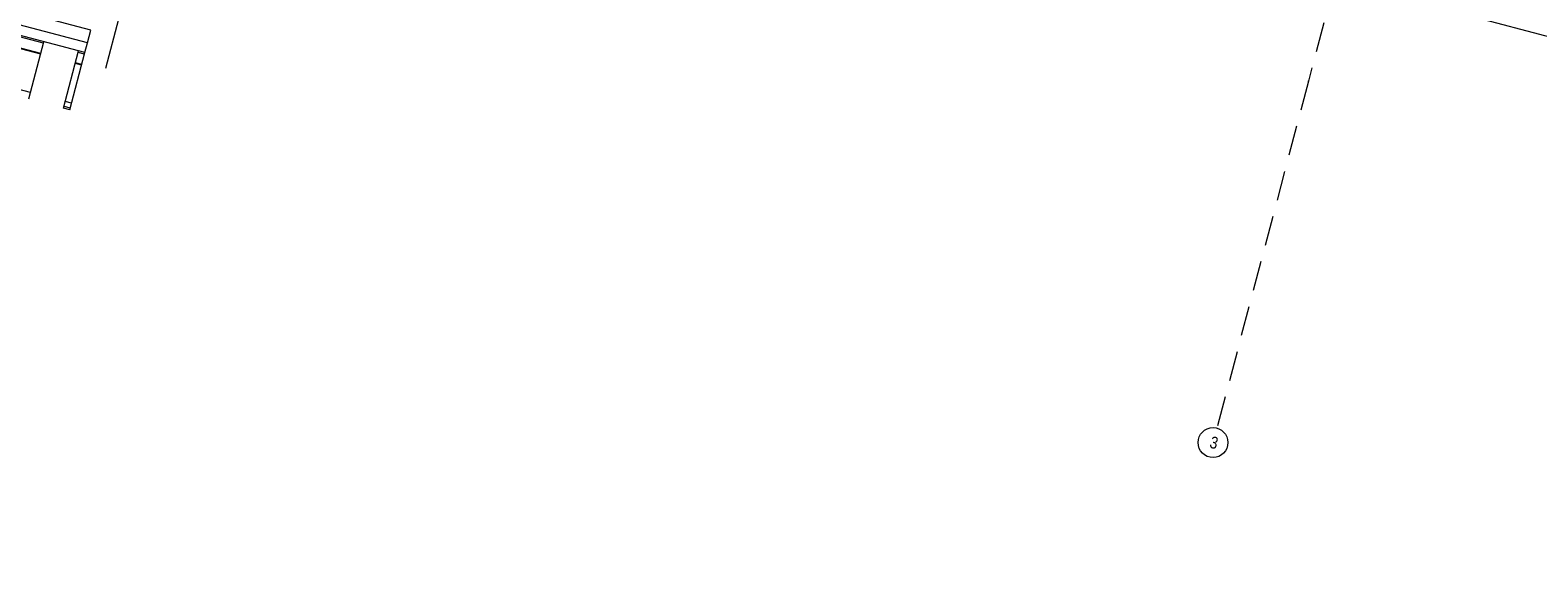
# Model space of a CAD drawing. Header units: millimetres. Extents: x -176817 to 18864955, y -12996033 to 201123.
# Tile 19 of 256: x 36099 to 48706, y 12862 to 17323. Entities that reach past the tile are written whole.
import ezdxf
from ezdxf.enums import TextEntityAlignment as Align

# ---------------------------------------------------------------- set-up
doc = ezdxf.new("R2010")
doc.units = ezdxf.units.MM
doc.header["$MEASUREMENT"] = 0
doc.linetypes.add('Przerywana długa', pattern=[390, 250, -140])
for name, color, linetype in [('292-PPOŻ - Linie', 7, 'Continuous'), ('410-K Osie', 7, 'Continuous'), ('822-IST-Brama zachodnia belki', 7, 'Continuous'), ('822-IST-Brama zachodnia słupy', 7, 'Continuous')]:
    doc.layers.add(name, color=color, linetype=linetype)
doc.styles.add('STYL_AUTOMATYCZNY_4', font='arial.ttf')
doc.styles.add('STYL_AUTOMATYCZNY_8', font='ARIALN.TTF')
doc.dimstyles.new('STYL_AUTOMATYCZNY__2', dxfattribs={"dimtxt": 64.999998, "dimasz": 47.5, "dimexe": 0.18, "dimexo": 0.0625, "dimgap": 0, "dimtad": 1, "dimdec": 1, "dimlfac": 0.1, "dimzin": 0, "dimdsep": 46, "dimtxsty": 'STYL_AUTOMATYCZNY_4', "dimblk": 'ARROWHEAD_11', "dimblk1": 'ARROWHEAD_11', "dimblk2": 'ARROWHEAD_11', "dimcen": 0.09, "dimclrd": 1, "dimclre": 1, "dimclrt": 1, "dimazin": 0, "dimtfac": 1, "dimtdec": 4, "dimtmove": 0, "dimatfit": 3, "dimfxl": 0, "dimtolj": 1, "dimtzin": 0, "dimarcsym": 0})

# ---------------------------------------------------------------- blocks, each defined once
blk = doc.blocks.new('Słup_43_2', base_point=(36858, 17491))
at = {"layer": '822-IST-Brama zachodnia słupy', "linetype": 'Continuous', "lineweight": 0, "true_color": 0x666666}
blk.add_hatch(color=251, dxfattribs=at).paths.add_polyline_path([(36784, 18390), (36772, 18342), (36897, 18309), (36702, 17568), (36576, 17601), (36568, 17568), (36858, 17491), (36866, 17524), (36736, 17559), (36932, 18300), (37062, 18266), (37074, 18313)])
at = {"layer": '822-IST-Brama zachodnia słupy', "color": 254, "linetype": 'Continuous', "lineweight": 0, "true_color": 0xcccccc}
for p, q in [((36878, 17569), (36986, 17980)), ((36780, 17512), (36635, 17550)), ((36837, 17414), (36729, 17003)), ((36935, 17471), (37080, 17433))]:
    blk.add_line(p, q, dxfattribs=at)
at = {"layer": '822-IST-Brama zachodnia słupy', "color": 254, "linetype": 'Continuous', "lineweight": 0, "true_color": 0xcccccc, "flags": 128}
blk.add_lwpolyline([(36784, 18390), (36772, 18342), (36897, 18309), (36702, 17568), (36576, 17601), (36568, 17568), (36858, 17491), (36866, 17524), (36736, 17559), (36932, 18300), (37062, 18266), (37074, 18313)], close=True, dxfattribs=at)
at = {"layer": '822-IST-Brama zachodnia słupy', "color": 254, "linetype": 'Continuous', "lineweight": 0, "true_color": 0xcccccc}
blk.add_point((36858, 17491), dxfattribs=at)
blk = doc.blocks.new('Belka_31_2', base_point=(62404, -2886))
at = {"layer": '822-IST-Brama zachodnia belki', "color": 254, "linetype": 'Continuous', "lineweight": 0, "true_color": 0xcccccc, "flags": 128}
blk.add_lwpolyline([(66491, 12601), (37387, 20280)], dxfattribs=at)
blk = doc.blocks.new('Belka_33_2', base_point=(33300, 4794))
at = {"layer": '822-IST-Brama zachodnia belki', "color": 254, "linetype": 'Continuous', "lineweight": 0, "true_color": 0xcccccc, "flags": 128}
for points in [[(36606, 17323), (30438, 18951)], [(36579, 17217), (30410, 18845)], [(36557, 17136), (30389, 18764)], [(36211, 17214), (30414, 18744)], [(36187, 17122), (30390, 18652)], [(36188, 17128), (30391, 18658)], [(36102, 16802), (30305, 18332)], [(36579, 17217), (36606, 17323)], [(36088, 16748), (36214, 17227)], [(36378, 16671), (36504, 17150)], [(36557, 17136), (36579, 17217)], [(36431, 16657), (36557, 17136)], [(36529, 17032), (36477, 17045)], [(36531, 17037), (36478, 17051)], [(36554, 17123), (36501, 17137)], [(36431, 16657), (36378, 16671)], [(36435, 16672), (36382, 16686)], [(36445, 16712), (36392, 16726)]]:
    blk.add_lwpolyline(points, dxfattribs=at)
blk = doc.blocks.new('*D2952')
at = {"layer": '292-PPOŻ - Linie', "linetype": 'Continuous', "lineweight": 0}
for points in [[(31947, 25098), (31948, 25093), (31951, 25089), (31955, 25087), (31960, 25086), (31964, 25087), (31968, 25089), (31971, 25093), (31972, 25098), (31971, 25103), (31968, 25107), (31964, 25110), (31960, 25111), (31955, 25110), (31951, 25107), (31948, 25103)], [(81475, 12029), (81476, 12024), (81479, 12020), (81483, 12017), (81487, 12017), (81492, 12017), (81496, 12020), (81499, 12024), (81500, 12029), (81499, 12034), (81496, 12038), (81492, 12041), (81487, 12042), (81483, 12041), (81479, 12038), (81476, 12034)]]:
    blk.add_hatch(color=1, dxfattribs=at).paths.add_polyline_path(points)
at = {"layer": '292-PPOŻ - Linie', "color": 1, "linetype": 'Continuous', "lineweight": 0}
for p, q in [((31935, 25105), (31948, 25101)), ((31963, 25110), (31972, 25143)), ((31972, 25095), (81475, 12032)), ((31948, 25053), (31956, 25086)), ((81475, 11984), (81484, 12017)), ((81491, 12041), (81499, 12074)), ((81500, 12026), (81512, 12023))]:
    blk.add_line(p, q, dxfattribs=at)
for centre in [(31960, 25098), (81487, 12029)]:
    blk.add_circle(centre, 12.5, dxfattribs=at)
at = {"layer": '292-PPOŻ - Linie', "color": 1, "lineweight": 0, "insert": (56583, 18614), "char_height": 65, "attachment_point": 7, "rotation": 345.218, "style": 'STYL_AUTOMATYCZNY_4'}
blk.add_mtext('\\A1;{\\pql;\\fArial|b0|i0|c238|p0;\\W1.000000;5\xa0122,3}', dxfattribs=at)
blk = doc.blocks.new('ARROWHEAD_11')
at = {"color": 0, "linetype": 'Continuous', "lineweight": 0}
blk.add_line((0, 0), (-1, 0), dxfattribs=at)
at = {"color": 0, "linetype": 'Continuous', "lineweight": 0, "const_width": 0.25, "flags": 128}
blk.add_lwpolyline([(-0.125, 0, 1), (0.125, 0, 1)], format="xyb", close=True, dxfattribs=at)
blk = doc.blocks.new('Standardowy znacznik osi[630]_2', base_point=(68578, 99473))
at = {"layer": '410-K Osie', "color": 5, "linetype": 'Przerywana długa', "lineweight": 0}
for p, q in [((67812, 96573), (46788, 16896)), ((46788, 16896), (46022, 13995))]:
    blk.add_line(p, q, dxfattribs=at)
at = {"layer": '410-K Osie', "color": 5, "linetype": 'Continuous', "lineweight": 0}
blk.add_circle((45990, 13875), 125, dxfattribs=at)
at = {"layer": '410-K Osie', "color": 5, "linetype": 'Przerywana długa', "lineweight": 0}
blk.add_point((46788, 16896), dxfattribs=at)
blk.add_point((46788, 16896), dxfattribs=at)
at = {"layer": '410-K Osie', "color": 7, "lineweight": 0, "style": 'STYL_AUTOMATYCZNY_8'}
for tag, p in [('AC_MarkerText_1_0', (68631, 99643)), ('AC_MarkerText_1_1', (46011, 13923))]:
    blk.add_attdef(tag, text='', height=100, rotation=345.218, dxfattribs=at).set_placement(p, align=Align.TOP_CENTER)

msp = doc.modelspace()

# ---------------------------------------------------------------- block references
at = {"layer": '410-K Osie', "color": 5, "linetype": 'Continuous', "lineweight": 0}
ref = msp.add_blockref('Standardowy znacznik osi[630]_2', (68577.77, 99473.4), dxfattribs=at)
ref.add_attrib('AC_MarkerText_1_1', '3', dxfattribs={"color": 7, "lineweight": 0, "height": 100, "rotation": 345.218034, "style": 'STYL_AUTOMATYCZNY_8'}).set_placement((46011.4, 13923.25), align=Align.TOP_CENTER)
at = {"layer": '822-IST-Brama zachodnia belki', "color": 254, "lineweight": 0, "true_color": 0xcccccc}
for name, p in [('Belka_33_2', (33300.17, 4793.64)), ('Belka_31_2', (62403.97, -2886.12))]:
    msp.add_blockref(name, p, dxfattribs=at)
at = {"layer": '822-IST-Brama zachodnia słupy', "color": 254, "lineweight": 0, "true_color": 0xcccccc}
msp.add_blockref('Słup_43_2', (36857.63, 17491.38), dxfattribs=at)

# ---------------------------------------------------------------- dimensions: what is measured, and where the dimension line sits
at = {"layer": '292-PPOŻ - Linie', "color": 1, "linetype": 'Continuous', "lineweight": 0}
dim = msp.add_linear_dim(base=(81487.44, 12029.03), p1=(32094.84, 25610.46), p2=(81622.62, 12541.33), angle=345.218034, dimstyle='STYL_AUTOMATYCZNY__2', dxfattribs=at)
dim.commit()
dim.dimension.update_dxf_attribs({"geometry": '*D2952', "text_midpoint": (56732.71, 18608.23), "dimtype": 160, "text_rotation": 345.218034})

doc.saveas('drawing.dxf')
